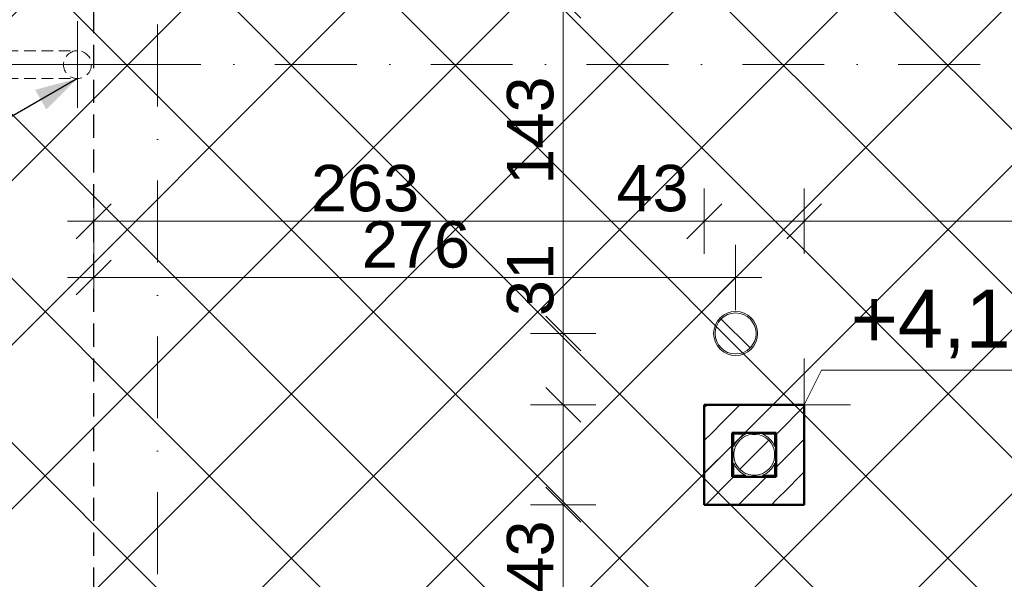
# Model space of a CAD drawing. Header units: centimetres. Extents: x -43488 to -10641, y 2063 to 22960.
# Tile 10 of 72: x -42579 to -42155, y 10209 to 10450. Entities that reach past the tile are written whole.
import ezdxf

# ---------------------------------------------------------------- set-up
doc = ezdxf.new("R2010")
doc.units = ezdxf.units.CM
doc.header["$MEASUREMENT"] = 0
for name, pattern in [('Kreski i kropki', [67.027776, 35.277777, -17.638888, 0, -14.111111]), ('Przerywana BARDZO DROBNA', [7.5, 5, -2.5]), ('Przerywana krótka2', [15, 10, -5])]:
    doc.linetypes.add(name, pattern=pattern)
doc.layers.add('!!!Wymiarowanie', color=7, linetype='Continuous')
for name, color, linetype, lineweight, true_color in [('!!!Wymiarowanie_Nr_pióra__3', 7, 'Continuous', 35, 0xff6500), ('!!!Wymiarowanie_Nr_pióra__6', 7, 'Continuous', 18, 0x3fa3ff), ('!osie_Nr_pióra__6', 7, 'Continuous', 18, 0x3fa3ff), ('!powierzchnie_Nr_pióra__8', 7, 'Continuous', 13, 0x42bda7), ('!wentylacja_Nr_pióra__8', 7, 'Continuous', 13, 0x42bda7), ('@wywietrzaki _Nr_pióra__14', 7, 'Continuous', 18, 0xcc0000), ('_wyposazenie_Nr_pióra__6', 7, 'Continuous', 18, 0x3fa3ff), ('CIENKA_Nr_pióra__4', 7, 'Continuous', 25, 0x31fd59), ('linie pomocnicze_Nr_pióra__6', 7, 'Continuous', 18, 0x3fa3ff), ('Linie_Nr_pióra__6', 7, 'Continuous', 18, 0x3fa3ff), ('Wymiarowanie pionowe_Nr_pióra__6', 7, 'Continuous', 18, 0x3fa3ff), ('Wymiarowanie pionowe_Nr_pióra__8', 7, 'Continuous', 13, 0x42bda7), ('Ściany zewnętrzne_Nr_pióra__7', 7, 'Continuous', 15, 0x9f9fff)]:
    doc.layers.add(name, color=color, linetype=linetype, lineweight=lineweight, true_color=true_color)
doc.layers.add('Ściany zewnętrzne_Nr_pióra__1', color=8, linetype='Continuous', lineweight=50)
doc.styles.add('STYL_AUTOMATYCZNY_1', font='txt')
doc.dimstyles.new('STYL_AUTOMATYCZNY__2', dxfattribs={"dimtxt": 20, "dimasz": 14.25, "dimexe": 0.18, "dimexo": 0.0625, "dimgap": 0, "dimtad": 1, "dimtih": 1, "dimtoh": 1, "dimdec": 0, "dimzin": 0, "dimdsep": 46, "dimtxsty": 'STYL_AUTOMATYCZNY_1', "dimblk": 'ARROWHEAD_6', "dimblk1": 'ARROWHEAD_6', "dimblk2": 'ARROWHEAD_6', "dimcen": 0.09, "dimse1": 1, "dimse2": 1, "dimclrd": 256, "dimclre": 256, "dimclrt": 256, "dimazin": 0, "dimtfac": 1, "dimtdec": 4, "dimtmove": 0, "dimatfit": 3, "dimfxl": 1, "dimtolj": 1, "dimtzin": 0, "dimarcsym": 0})
doc.dimstyles.new('STYL_AUTOMATYCZNY__3', dxfattribs={"dimtxt": 20, "dimasz": 14.25, "dimexe": 0.18, "dimexo": 0.0625, "dimgap": 0, "dimtad": 1, "dimdec": 0, "dimzin": 0, "dimdsep": 46, "dimtxsty": 'STYL_AUTOMATYCZNY_1', "dimblk": 'ARROWHEAD_6', "dimblk1": 'ARROWHEAD_6', "dimblk2": 'ARROWHEAD_6', "dimcen": 0.09, "dimse1": 1, "dimse2": 1, "dimclrd": 256, "dimclre": 256, "dimclrt": 256, "dimazin": 0, "dimtfac": 1, "dimtdec": 4, "dimtmove": 0, "dimatfit": 3, "dimfxl": 1, "dimtolj": 1, "dimtzin": 0, "dimarcsym": 0})
doc.dimstyles.new('STYL_AUTOMATYCZNY__9', dxfattribs={"dimtxt": 0.18, "dimasz": 18.24, "dimexe": 0.18, "dimexo": 0.0625, "dimgap": 0, "dimtad": 0, "dimtih": 1, "dimtoh": 1, "dimdec": 4, "dimzin": 0, "dimdsep": 46, "dimcen": 0.09, "dimadec": 0, "dimazin": 0, "dimtfac": 1, "dimtdec": 4, "dimtmove": 0, "dimatfit": 3, "dimldrblk": 'ARROWHEAD_5', "dimfxl": 1, "dimtolj": 1, "dimtzin": 0, "dimarcsym": 0})
pattern_1 = [(45, (0, 0), (-7.0710678, 7.0710678), [])]

# ---------------------------------------------------------------- blocks, each defined once
blk = doc.blocks.new('*D37')
at = {"layer": '!!!Wymiarowanie_Nr_pióra__3', "color": 30, "linetype": 'Continuous', "lineweight": 35, "true_color": 0xff6500}
for p, q in [((-42918.12, 10843.67), (-42903.12, 10828.67)), ((-42918.12, 9933.67), (-42903.12, 9918.67))]:
    blk.add_line(p, q, dxfattribs=at)
at = {"layer": '!!!Wymiarowanie_Nr_pióra__6', "color": 161, "linetype": 'Continuous', "lineweight": 18, "true_color": 0x3fa3ff}
for p, q in [((-42896.55, 10836.17), (-42924.68, 10836.17)), ((-42910.62, 9926.17), (-42910.62, 10836.17)), ((-42896.55, 9926.17), (-42924.68, 9926.17))]:
    blk.add_line(p, q, dxfattribs=at)
at = {"layer": '!!!Wymiarowanie_Nr_pióra__3', "color": 30, "lineweight": 35, "true_color": 0xff6500, "insert": (-42914.62, 10358.4), "char_height": 20, "attachment_point": 7, "rotation": 90, "style": 'STYL_AUTOMATYCZNY_1'}
blk.add_mtext('\\A1;{\\pql;\\fArial|b0|i0|c238|p38;910}', dxfattribs=at)
blk = doc.blocks.new('ARROWHEAD_6')
at = {"color": 0, "linetype": 'Continuous', "lineweight": 0}
for p, q in [((-0.5, -0.5), (0.5, 0.5)), ((0, 0), (-1, 0))]:
    blk.add_line(p, q, dxfattribs=at)
blk = doc.blocks.new('*D42')
at = {"layer": '!!!Wymiarowanie_Nr_pióra__3', "color": 30, "linetype": 'Continuous', "lineweight": 35, "true_color": 0xff6500}
for p, q in [((-42958.12, 10465.17), (-42943.12, 10450.17)), ((-42958.12, 9026.17), (-42943.12, 9011.17))]:
    blk.add_line(p, q, dxfattribs=at)
at = {"layer": '!!!Wymiarowanie_Nr_pióra__6', "color": 161, "linetype": 'Continuous', "lineweight": 18, "true_color": 0x3fa3ff}
for p, q in [((-42936.55, 10457.67), (-42964.68, 10457.67)), ((-42950.62, 9018.67), (-42950.62, 10457.67)), ((-42936.55, 9018.67), (-42964.68, 9018.67))]:
    blk.add_line(p, q, dxfattribs=at)
at = {"layer": '!!!Wymiarowanie_Nr_pióra__3', "color": 30, "lineweight": 35, "true_color": 0xff6500, "char_height": 20, "attachment_point": 7, "rotation": 90, "style": 'STYL_AUTOMATYCZNY_1'}
for s, insert in [('\\A1;{\\pql;\\fArial|b0|i0|c238|p38;30}', (-42954.62, 10419.81)), ('\\A1;{\\pql;\\fArial|b0|i0|c238|p38;1\xa0439}', (-42954.62, 9688.8))]:
    blk.add_mtext(s, dxfattribs=dict(at, insert=insert))
blk = doc.blocks.new('*D43')
at = {"layer": '!!!Wymiarowanie_Nr_pióra__3', "color": 30, "linetype": 'Continuous', "lineweight": 35, "true_color": 0xff6500}
for p, q in [((-42958.12, 10495.17), (-42943.12, 10480.17)), ((-42958.12, 10465.17), (-42943.12, 10450.17))]:
    blk.add_line(p, q, dxfattribs=at)
at = {"layer": '!!!Wymiarowanie_Nr_pióra__6', "color": 161, "linetype": 'Continuous', "lineweight": 18, "true_color": 0x3fa3ff}
for p, q in [((-42936.55, 10487.67), (-42964.68, 10487.67)), ((-42950.62, 10457.67), (-42950.62, 10487.67)), ((-42936.55, 10457.67), (-42964.68, 10457.67))]:
    blk.add_line(p, q, dxfattribs=at)
blk = doc.blocks.new('*D46')
at = {"layer": '!!!Wymiarowanie_Nr_pióra__3', "color": 30, "linetype": 'Continuous', "lineweight": 35, "true_color": 0xff6500}
for p, q in [((-43023.12, 11356.17), (-43038.12, 11371.17)), ((-43038.12, 8676.17), (-43023.12, 8661.17))]:
    blk.add_line(p, q, dxfattribs=at)
at = {"layer": '!!!Wymiarowanie_Nr_pióra__6', "color": 161, "linetype": 'Continuous', "lineweight": 18, "true_color": 0x3fa3ff}
for p, q in [((-43030.62, 11363.67), (-43030.62, 11374.92)), ((-43016.55, 11363.67), (-43044.68, 11363.67)), ((-43030.62, 8668.67), (-43030.62, 11363.67)), ((-43016.55, 8668.67), (-43044.68, 8668.67)), ((-43030.62, 8657.42), (-43030.62, 8668.67))]:
    blk.add_line(p, q, dxfattribs=at)
at = {"layer": '!!!Wymiarowanie_Nr_pióra__3', "color": 30, "lineweight": 35, "true_color": 0xff6500, "insert": (-43034.62, 9981.98), "char_height": 20, "attachment_point": 7, "rotation": 90, "style": 'STYL_AUTOMATYCZNY_1'}
blk.add_mtext('\\A1;{\\pql;\\fArial|b0|i0|c238|p38;2\xa0695}', dxfattribs=at)
blk = doc.blocks.new('*D76')
at = {"layer": '!!!Wymiarowanie_Nr_pióra__3', "color": 30, "linetype": 'Continuous', "lineweight": 35, "true_color": 0xff6500}
for p, q in [((-42998.12, 10465.17), (-42983.12, 10450.17)), ((-42998.12, 10437.67), (-42983.12, 10422.67))]:
    blk.add_line(p, q, dxfattribs=at)
at = {"layer": '!!!Wymiarowanie_Nr_pióra__6', "color": 161, "linetype": 'Continuous', "lineweight": 18, "true_color": 0x3fa3ff}
for p, q in [((-42976.55, 10457.67), (-43004.68, 10457.67)), ((-42990.62, 10430.17), (-42990.62, 10457.67)), ((-42976.55, 10430.17), (-43004.68, 10430.17))]:
    blk.add_line(p, q, dxfattribs=at)
blk = doc.blocks.new('*D139')
at = {"layer": '!!!Wymiarowanie_Nr_pióra__3', "color": 30, "linetype": 'Continuous', "lineweight": 35, "true_color": 0xff6500}
for p, q in [((-42539.34, 10130.86), (-42554.34, 10115.86)), ((-42276.34, 10130.86), (-42291.34, 10115.86))]:
    blk.add_line(p, q, dxfattribs=at)
at = {"layer": '!!!Wymiarowanie_Nr_pióra__6', "color": 161, "linetype": 'Continuous', "lineweight": 18, "true_color": 0x3fa3ff}
for p, q in [((-42546.84, 10109.3), (-42546.84, 10137.42)), ((-42283.84, 10109.3), (-42283.84, 10137.42)), ((-42558.09, 10123.36), (-42546.84, 10123.36)), ((-42546.84, 10123.36), (-42283.84, 10123.36))]:
    blk.add_line(p, q, dxfattribs=at)
at = {"layer": '!!!Wymiarowanie_Nr_pióra__3', "color": 30, "lineweight": 35, "true_color": 0xff6500, "char_height": 20, "attachment_point": 7, "style": 'STYL_AUTOMATYCZNY_1'}
for s, insert in [('\\A1;{\\pql;\\fArial|b0|i0|c238|p38;263}', (-42453.28, 10127.36)), ('\\A1;{\\pql;\\fArial|b0|i0|c238|p38;43}', (-42321.69, 10127.36))]:
    blk.add_mtext(s, dxfattribs=dict(at, insert=insert))
blk = doc.blocks.new('*D140')
at = {"layer": '!!!Wymiarowanie_Nr_pióra__3', "color": 30, "linetype": 'Continuous', "lineweight": 35, "true_color": 0xff6500}
for p, q in [((-42276.34, 10130.86), (-42291.34, 10115.86)), ((-42233.34, 10130.86), (-42248.34, 10115.86))]:
    blk.add_line(p, q, dxfattribs=at)
at = {"layer": '!!!Wymiarowanie_Nr_pióra__6', "color": 161, "linetype": 'Continuous', "lineweight": 18, "true_color": 0x3fa3ff}
for p, q in [((-42283.84, 10109.3), (-42283.84, 10137.42)), ((-42240.84, 10109.3), (-42240.84, 10137.42)), ((-42283.84, 10123.36), (-42240.84, 10123.36))]:
    blk.add_line(p, q, dxfattribs=at)
blk = doc.blocks.new('*D141')
at = {"layer": '!!!Wymiarowanie_Nr_pióra__3', "color": 30, "linetype": 'Continuous', "lineweight": 35, "true_color": 0xff6500}
for p, q in [((-42233.34, 10130.86), (-42248.34, 10115.86)), ((-42201.69, 10130.86), (-42216.69, 10115.86))]:
    blk.add_line(p, q, dxfattribs=at)
at = {"layer": '!!!Wymiarowanie_Nr_pióra__6', "color": 161, "linetype": 'Continuous', "lineweight": 18, "true_color": 0x3fa3ff}
for p, q in [((-42240.84, 10109.3), (-42240.84, 10137.42)), ((-42209.19, 10109.3), (-42209.19, 10137.42)), ((-42240.84, 10123.36), (-42209.19, 10123.36))]:
    blk.add_line(p, q, dxfattribs=at)
blk = doc.blocks.new('*D159')
at = {"layer": '!!!Wymiarowanie_Nr_pióra__3', "color": 30, "linetype": 'Continuous', "lineweight": 35, "true_color": 0xff6500}
for p, q in [((-42539.34, 9887.9), (-42554.34, 9872.9)), ((-42285.34, 9887.9), (-42300.34, 9872.9))]:
    blk.add_line(p, q, dxfattribs=at)
at = {"layer": '!!!Wymiarowanie_Nr_pióra__6', "color": 161, "linetype": 'Continuous', "lineweight": 18, "true_color": 0x3fa3ff}
for p, q in [((-42546.84, 9866.34), (-42546.84, 9894.46)), ((-42292.84, 9866.34), (-42292.84, 9894.46)), ((-42558.09, 9880.4), (-42546.84, 9880.4)), ((-42546.84, 9880.4), (-42292.84, 9880.4))]:
    blk.add_line(p, q, dxfattribs=at)
at = {"layer": '!!!Wymiarowanie_Nr_pióra__3', "color": 30, "lineweight": 35, "true_color": 0xff6500, "char_height": 20, "attachment_point": 7, "style": 'STYL_AUTOMATYCZNY_1'}
for s, insert in [('\\A1;{\\pql;\\fArial|b0|i0|c238|p38;254}', (-42457.78, 9884.4)), ('\\A1;{\\pql;\\fArial|b0|i0|c238|p38;40}', (-42330.69, 9884.4))]:
    blk.add_mtext(s, dxfattribs=dict(at, insert=insert))
blk = doc.blocks.new('*D170')
at = {"layer": '!!!Wymiarowanie_Nr_pióra__3', "color": 30, "linetype": 'Continuous', "lineweight": 35, "true_color": 0xff6500}
for p, q in [((-42539.34, 10370.22), (-42554.34, 10355.22)), ((-42276.34, 10370.22), (-42291.34, 10355.22))]:
    blk.add_line(p, q, dxfattribs=at)
at = {"layer": '!!!Wymiarowanie_Nr_pióra__6', "color": 161, "linetype": 'Continuous', "lineweight": 18, "true_color": 0x3fa3ff}
for p, q in [((-42546.84, 10348.66), (-42546.84, 10376.79)), ((-42283.84, 10348.66), (-42283.84, 10376.79)), ((-42558.09, 10362.72), (-42546.84, 10362.72)), ((-42546.84, 10362.72), (-42283.84, 10362.72))]:
    blk.add_line(p, q, dxfattribs=at)
at = {"layer": '!!!Wymiarowanie_Nr_pióra__3', "color": 30, "lineweight": 35, "true_color": 0xff6500, "char_height": 20, "attachment_point": 7, "style": 'STYL_AUTOMATYCZNY_1'}
for s, insert in [('\\A1;{\\pql;\\fArial|b0|i0|c238|p38;263}', (-42453.28, 10366.72)), ('\\A1;{\\pql;\\fArial|b0|i0|c238|p38;43}', (-42321.69, 10366.72))]:
    blk.add_mtext(s, dxfattribs=dict(at, insert=insert))
blk = doc.blocks.new('*D171')
at = {"layer": '!!!Wymiarowanie_Nr_pióra__3', "color": 30, "linetype": 'Continuous', "lineweight": 35, "true_color": 0xff6500}
for p, q in [((-42276.34, 10370.22), (-42291.34, 10355.22)), ((-42233.34, 10370.22), (-42248.34, 10355.22))]:
    blk.add_line(p, q, dxfattribs=at)
at = {"layer": '!!!Wymiarowanie_Nr_pióra__6', "color": 161, "linetype": 'Continuous', "lineweight": 18, "true_color": 0x3fa3ff}
for p, q in [((-42283.84, 10348.66), (-42283.84, 10376.79)), ((-42240.84, 10348.66), (-42240.84, 10376.79)), ((-42283.84, 10362.72), (-42240.84, 10362.72))]:
    blk.add_line(p, q, dxfattribs=at)
blk = doc.blocks.new('*D172')
at = {"layer": '!!!Wymiarowanie_Nr_pióra__3', "color": 30, "linetype": 'Continuous', "lineweight": 35, "true_color": 0xff6500}
for p, q in [((-42233.34, 10370.22), (-42248.34, 10355.22)), ((-41237.34, 10370.22), (-41252.34, 10355.22))]:
    blk.add_line(p, q, dxfattribs=at)
at = {"layer": '!!!Wymiarowanie_Nr_pióra__6', "color": 161, "linetype": 'Continuous', "lineweight": 18, "true_color": 0x3fa3ff}
for p, q in [((-42240.84, 10348.66), (-42240.84, 10376.79)), ((-41244.84, 10348.66), (-41244.84, 10376.79)), ((-42240.84, 10362.72), (-41244.84, 10362.72))]:
    blk.add_line(p, q, dxfattribs=at)
at = {"layer": '!!!Wymiarowanie_Nr_pióra__3', "color": 30, "lineweight": 35, "true_color": 0xff6500, "char_height": 20, "attachment_point": 7, "style": 'STYL_AUTOMATYCZNY_1'}
for s, insert in [('\\A1;{\\pql;\\fArial|b0|i0|c238|p38;996}', (-41780.78, 10366.72)), ('\\A1;{\\pql;\\fArial|b0|i0|c238|p38;43}', (-41282.69, 10366.72))]:
    blk.add_mtext(s, dxfattribs=dict(at, insert=insert))
blk = doc.blocks.new('*D183')
at = {"layer": '!!!Wymiarowanie_Nr_pióra__3', "color": 30, "linetype": 'Continuous', "lineweight": 35, "true_color": 0xff6500}
for p, q in [((-42352.09, 10248.17), (-42337.09, 10233.17)), ((-42352.09, 10060.95), (-42337.09, 10045.95))]:
    blk.add_line(p, q, dxfattribs=at)
at = {"layer": '!!!Wymiarowanie_Nr_pióra__6', "color": 161, "linetype": 'Continuous', "lineweight": 18, "true_color": 0x3fa3ff}
for p, q in [((-42330.53, 10240.67), (-42358.65, 10240.67)), ((-42344.59, 10053.45), (-42344.59, 10240.67)), ((-42330.53, 10053.45), (-42358.65, 10053.45))]:
    blk.add_line(p, q, dxfattribs=at)
at = {"layer": '!!!Wymiarowanie_Nr_pióra__3', "color": 30, "lineweight": 35, "true_color": 0xff6500, "char_height": 20, "attachment_point": 7, "rotation": 90, "style": 'STYL_AUTOMATYCZNY_1'}
for s, insert in [('\\A1;{\\pql;\\fArial|b0|i0|c238|p38;43}', (-42348.59, 10202.81)), ('\\A1;{\\pql;\\fArial|b0|i0|c238|p38;187}', (-42348.59, 10109.12))]:
    blk.add_mtext(s, dxfattribs=dict(at, insert=insert))
blk = doc.blocks.new('*D184')
at = {"layer": '!!!Wymiarowanie_Nr_pióra__3', "color": 30, "linetype": 'Continuous', "lineweight": 35, "true_color": 0xff6500}
for p, q in [((-42352.09, 10291.17), (-42337.09, 10276.17)), ((-42352.09, 10248.17), (-42337.09, 10233.17))]:
    blk.add_line(p, q, dxfattribs=at)
at = {"layer": '!!!Wymiarowanie_Nr_pióra__6', "color": 161, "linetype": 'Continuous', "lineweight": 18, "true_color": 0x3fa3ff}
for p, q in [((-42330.53, 10283.67), (-42358.65, 10283.67)), ((-42344.59, 10240.67), (-42344.59, 10283.67)), ((-42330.53, 10240.67), (-42358.65, 10240.67))]:
    blk.add_line(p, q, dxfattribs=at)
blk = doc.blocks.new('*D185')
at = {"layer": '!!!Wymiarowanie_Nr_pióra__3', "color": 30, "linetype": 'Continuous', "lineweight": 35, "true_color": 0xff6500}
for p, q in [((-42352.09, 10321.9), (-42337.09, 10306.9)), ((-42352.09, 10291.17), (-42337.09, 10276.17))]:
    blk.add_line(p, q, dxfattribs=at)
at = {"layer": '!!!Wymiarowanie_Nr_pióra__6', "color": 161, "linetype": 'Continuous', "lineweight": 18, "true_color": 0x3fa3ff}
for p, q in [((-42330.53, 10314.4), (-42358.65, 10314.4)), ((-42344.59, 10283.67), (-42344.59, 10314.4)), ((-42330.53, 10283.67), (-42358.65, 10283.67))]:
    blk.add_line(p, q, dxfattribs=at)
blk = doc.blocks.new('*D186')
at = {"layer": '!!!Wymiarowanie_Nr_pióra__3', "color": 30, "linetype": 'Continuous', "lineweight": 35, "true_color": 0xff6500}
for p, q in [((-42337.09, 10450.17), (-42352.09, 10465.17)), ((-42352.09, 10321.9), (-42337.09, 10306.9))]:
    blk.add_line(p, q, dxfattribs=at)
at = {"layer": '!!!Wymiarowanie_Nr_pióra__6', "color": 161, "linetype": 'Continuous', "lineweight": 18, "true_color": 0x3fa3ff}
for p, q in [((-42344.59, 10457.67), (-42344.59, 10468.92)), ((-42330.53, 10457.67), (-42358.65, 10457.67)), ((-42344.59, 10314.4), (-42344.59, 10457.67)), ((-42330.53, 10314.4), (-42358.65, 10314.4))]:
    blk.add_line(p, q, dxfattribs=at)
at = {"layer": '!!!Wymiarowanie_Nr_pióra__3', "color": 30, "lineweight": 35, "true_color": 0xff6500, "char_height": 20, "attachment_point": 7, "rotation": 90, "style": 'STYL_AUTOMATYCZNY_1'}
for s, insert in [('\\A1;{\\pql;\\fArial|b0|i0|c238|p38;143}', (-42348.59, 10378.44)), ('\\A1;{\\pql;\\fArial|b0|i0|c238|p38;31}', (-42348.59, 10321.9))]:
    blk.add_mtext(s, dxfattribs=dict(at, insert=insert))
blk = doc.blocks.new('*D217')
at = {"layer": '!!!Wymiarowanie_Nr_pióra__3', "color": 30, "linetype": 'Continuous', "lineweight": 35, "true_color": 0xff6500}
for p, q in [((-42539.34, 10346), (-42554.34, 10331)), ((-42277.85, 10331), (-42262.85, 10346))]:
    blk.add_line(p, q, dxfattribs=at)
at = {"layer": '!!!Wymiarowanie_Nr_pióra__6', "color": 161, "linetype": 'Continuous', "lineweight": 18, "true_color": 0x3fa3ff}
for p, q in [((-42546.84, 10324.44), (-42546.84, 10352.57)), ((-42270.35, 10324.44), (-42270.35, 10352.57)), ((-42558.09, 10338.5), (-42546.84, 10338.5)), ((-42546.84, 10338.5), (-42270.35, 10338.5)), ((-42270.35, 10338.5), (-42259.1, 10338.5))]:
    blk.add_line(p, q, dxfattribs=at)
at = {"layer": '!!!Wymiarowanie_Nr_pióra__3', "color": 30, "lineweight": 35, "true_color": 0xff6500, "insert": (-42431.36, 10342.5), "char_height": 20, "attachment_point": 7, "style": 'STYL_AUTOMATYCZNY_1'}
blk.add_mtext('\\A1;{\\pql;\\fArial|b0|i0|c238|p38;276}', dxfattribs=at)
blk = doc.blocks.new('ARROWHEAD_5')
at = {"linetype": 'Continuous', "lineweight": 0}
blk.add_hatch(color=0, dxfattribs=at).paths.add_polyline_path([(-1, 0.2679), (0, 0), (-1, -0.2679)])
at = {"color": 0, "linetype": 'Continuous', "lineweight": 0}
blk.add_line((0, 0), (-1, 0), dxfattribs=at)

msp = doc.modelspace()

# ---------------------------------------------------------------- hatches: boundary and pattern name
at = {"layer": '!powierzchnie_Nr_pióra__8', "linetype": 'Continuous', "lineweight": 13, "true_color": 0x42bda7}
h = msp.add_hatch(dxfattribs=at)
h.set_pattern_fill('bloczki_betonowe__2_', color=135, style=0, pattern_type=2)
h.set_pattern_definition([(45, (0, 0), (-35.35534, 35.35534), []), (135, (0, 0), (35.35534, 35.35534), [])])
h.paths.add_polyline_path([(-41945.34, 10487.67), (-42606.84, 10487.67), (-42606.84, 8988.67), (-41945.34, 8988.67)])
at = {"layer": 'Ściany zewnętrzne_Nr_pióra__7', "linetype": 'Continuous', "lineweight": 15, "true_color": 0x9f9fff}
h = msp.add_hatch(dxfattribs=at)
h.set_pattern_fill('bloczki_ceramiczne', color=161, style=0, pattern_type=2)
h.set_pattern_definition(pattern_1)
h.paths.add_polyline_path([(-42271.84, 10271.67), (-42283.84, 10283.67), (-42283.84, 10271.67)])
h = msp.add_hatch(dxfattribs=at)
h.set_pattern_fill('bloczki_ceramiczne', color=161, style=0, pattern_type=2)
h.set_pattern_definition(pattern_1)
h.paths.add_polyline_path([(-42283.84, 10283.67), (-42271.84, 10271.67), (-42271.84, 10283.67)])
h = msp.add_hatch(dxfattribs=at)
h.set_pattern_fill('bloczki_ceramiczne', color=161, style=0, pattern_type=2)
h.set_pattern_definition(pattern_1)
h.paths.add_polyline_path([(-42252.84, 10283.67), (-42271.84, 10283.67), (-42271.84, 10271.67), (-42252.84, 10271.67)])
h = msp.add_hatch(dxfattribs=at)
h.set_pattern_fill('bloczki_ceramiczne', color=161, style=0, pattern_type=2)
h.set_pattern_definition(pattern_1)
h.paths.add_polyline_path([(-42252.84, 10271.67), (-42240.84, 10271.67), (-42240.84, 10283.67)])
h = msp.add_hatch(dxfattribs=at)
h.set_pattern_fill('bloczki_ceramiczne', color=161, style=0, pattern_type=2)
h.set_pattern_definition(pattern_1)
h.paths.add_polyline_path([(-42252.84, 10283.67), (-42252.84, 10271.67), (-42240.84, 10283.67)])
h = msp.add_hatch(dxfattribs=at)
h.set_pattern_fill('bloczki_ceramiczne', color=161, style=0, pattern_type=2)
h.set_pattern_definition(pattern_1)
h.paths.add_polyline_path([(-42271.84, 10252.67), (-42271.84, 10271.67), (-42283.84, 10271.67), (-42283.84, 10252.67)])
h = msp.add_hatch(dxfattribs=at)
h.set_pattern_fill('bloczki_ceramiczne', color=161, style=0, pattern_type=2)
h.set_pattern_definition(pattern_1)
h.paths.add_polyline_path([(-42240.84, 10252.67), (-42240.84, 10271.67), (-42252.84, 10271.67), (-42252.84, 10252.67)])
h = msp.add_hatch(dxfattribs=at)
h.set_pattern_fill('bloczki_ceramiczne', color=161, style=0, pattern_type=2)
h.set_pattern_definition(pattern_1)
h.paths.add_polyline_path([(-42271.84, 10252.67), (-42283.84, 10240.67), (-42271.84, 10240.67)])
h = msp.add_hatch(dxfattribs=at)
h.set_pattern_fill('bloczki_ceramiczne', color=161, style=0, pattern_type=2)
h.set_pattern_definition(pattern_1)
h.paths.add_polyline_path([(-42283.84, 10252.67), (-42283.84, 10240.67), (-42271.84, 10252.67)])
h = msp.add_hatch(dxfattribs=at)
h.set_pattern_fill('bloczki_ceramiczne', color=161, style=0, pattern_type=2)
h.set_pattern_definition(pattern_1)
h.paths.add_polyline_path([(-42252.84, 10252.67), (-42271.84, 10252.67), (-42271.84, 10240.67), (-42252.84, 10240.67)])
h = msp.add_hatch(dxfattribs=at)
h.set_pattern_fill('bloczki_ceramiczne', color=161, style=0, pattern_type=2)
h.set_pattern_definition(pattern_1)
h.paths.add_polyline_path([(-42252.84, 10240.67), (-42240.84, 10240.67), (-42252.84, 10252.67)])
h = msp.add_hatch(dxfattribs=at)
h.set_pattern_fill('bloczki_ceramiczne', color=161, style=0, pattern_type=2)
h.set_pattern_definition(pattern_1)
h.paths.add_polyline_path([(-42240.84, 10252.67), (-42252.84, 10252.67), (-42240.84, 10240.67)])

# ---------------------------------------------------------------- linework, layer by layer
at = {"layer": '!osie_Nr_pióra__6', "color": 161, "linetype": 'Kreski i kropki', "lineweight": 18, "true_color": 0x3fa3ff}
for p, q in [((-42519.34, 8331.18), (-42519.34, 11713.59)), ((-41963.63, 10430.17), (-43101.19, 10430.17))]:
    msp.add_line(p, q, dxfattribs=at)
at = {"layer": '!wentylacja_Nr_pióra__8', "color": 135, "linetype": 'Continuous', "lineweight": 13, "true_color": 0x42bda7}
for p, q in [((-42271.84, 10252.67), (-42271.84, 10271.67)), ((-42271.84, 10271.67), (-42252.84, 10271.67)), ((-42271.14, 10270.99), (-42271.14, 10265.8)), ((-42265.97, 10270.99), (-42271.14, 10270.99)), ((-42270.8, 10266.59), (-42269.86, 10268.04)), ((-42269.86, 10268.04), (-42268.68, 10269.3)), ((-42268.58, 10268.41), (-42269.57, 10267.23)), ((-42268.68, 10269.3), (-42267.29, 10270.34)), ((-42267.4, 10269.4), (-42268.58, 10268.41)), ((-42268.58, 10255.92), (-42256.1, 10268.42)), ((-42266.07, 10270.17), (-42267.4, 10269.4)), ((-42267.29, 10270.34), (-42265.97, 10270.99)), ((-42264.62, 10270.7), (-42266.07, 10270.17)), ((-42263.11, 10270.97), (-42264.62, 10270.7)), ((-42261.57, 10270.97), (-42263.11, 10270.97)), ((-42260.05, 10270.7), (-42261.57, 10270.97)), ((-42258.6, 10270.17), (-42260.05, 10270.7)), ((-42253.54, 10270.99), (-42258.71, 10270.99)), ((-42258.71, 10270.99), (-42257.92, 10270.65)), ((-42257.27, 10269.4), (-42258.6, 10270.17)), ((-42257.92, 10270.65), (-42256.47, 10269.7)), ((-42256.09, 10268.41), (-42257.27, 10269.4)), ((-42256.47, 10269.7), (-42255.22, 10268.51)), ((-42255.1, 10267.23), (-42256.09, 10268.41)), ((-42255.22, 10268.51), (-42254.18, 10267.13)), ((-42253.54, 10265.8), (-42253.54, 10270.99)), ((-42252.84, 10271.67), (-42252.84, 10252.67)), ((-42271.14, 10265.8), (-42270.8, 10266.59)), ((-42270.87, 10264.45), (-42271.14, 10262.94)), ((-42270.34, 10265.9), (-42270.87, 10264.45)), ((-42269.57, 10267.23), (-42270.34, 10265.9)), ((-42254.33, 10265.9), (-42255.1, 10267.23)), ((-42253.81, 10264.45), (-42254.33, 10265.9)), ((-42254.18, 10267.13), (-42253.54, 10265.8)), ((-42253.54, 10262.94), (-42253.81, 10264.45)), ((-42271.14, 10262.94), (-42271.14, 10261.4)), ((-42271.14, 10261.4), (-42270.87, 10259.88)), ((-42270.87, 10259.88), (-42270.34, 10258.43)), ((-42254.33, 10258.43), (-42253.81, 10259.88)), ((-42253.81, 10259.88), (-42253.54, 10261.4)), ((-42253.54, 10261.4), (-42253.54, 10262.94)), ((-42271.14, 10258.54), (-42271.14, 10253.35)), ((-42270.49, 10257.21), (-42271.14, 10258.54)), ((-42269.46, 10255.82), (-42270.49, 10257.21)), ((-42270.34, 10258.43), (-42269.57, 10257.1)), ((-42269.57, 10257.1), (-42268.58, 10255.92)), ((-42268.2, 10254.64), (-42269.46, 10255.82)), ((-42268.58, 10255.92), (-42267.4, 10254.93)), ((-42256, 10255.04), (-42257.38, 10254)), ((-42257.27, 10254.93), (-42256.09, 10255.92)), ((-42256.09, 10255.92), (-42255.1, 10257.1)), ((-42254.82, 10256.3), (-42256, 10255.04)), ((-42255.1, 10257.1), (-42254.33, 10258.43)), ((-42253.88, 10257.74), (-42254.82, 10256.3)), ((-42253.54, 10258.54), (-42253.88, 10257.74)), ((-42253.54, 10253.35), (-42253.54, 10258.54)), ((-42252.84, 10252.67), (-42271.84, 10252.67)), ((-42271.14, 10253.35), (-42265.97, 10253.35)), ((-42266.76, 10253.69), (-42268.2, 10254.64)), ((-42267.4, 10254.93), (-42266.07, 10254.16)), ((-42265.97, 10253.35), (-42266.76, 10253.69)), ((-42266.07, 10254.16), (-42264.62, 10253.64)), ((-42264.62, 10253.64), (-42263.11, 10253.37)), ((-42263.11, 10253.37), (-42261.57, 10253.37)), ((-42261.57, 10253.37), (-42260.05, 10253.64)), ((-42260.05, 10253.64), (-42258.6, 10254.16)), ((-42257.38, 10254), (-42258.71, 10253.35)), ((-42258.71, 10253.35), (-42253.54, 10253.35)), ((-42258.6, 10254.16), (-42257.27, 10254.93))]:
    msp.add_line(p, q, dxfattribs=at)
at = {"layer": '@wywietrzaki _Nr_pióra__14', "color": 12, "linetype": 'Continuous', "lineweight": 18, "true_color": 0xcc0000}
msp.add_line((-42264.12, 10308.16), (-42276.59, 10320.63), dxfattribs=at)
for radius in [9.47, 8.82]:
    msp.add_circle((-42270.35, 10314.4), radius, dxfattribs=at)
at = {"layer": 'CIENKA_Nr_pióra__4', "color": 100, "linetype": 'Przerywana krótka2', "lineweight": 25, "true_color": 0x31fd59}
msp.add_line((-42546.84, 9018.67), (-42546.84, 10457.67), dxfattribs=at)
at = {"layer": 'linie pomocnicze_Nr_pióra__6', "color": 161, "linetype": 'Przerywana BARDZO DROBNA', "lineweight": 18, "true_color": 0x3fa3ff}
for p, q in [((-42614.34, 10436.17), (-42553.84, 10436.17)), ((-42614.34, 10424.17), (-42553.84, 10424.17))]:
    msp.add_line(p, q, dxfattribs=at)
msp.add_circle((-42553.84, 10430.17), 6, dxfattribs=at)
at = {"layer": 'Linie_Nr_pióra__6', "color": 161, "linetype": 'Continuous', "lineweight": 18, "true_color": 0x3fa3ff}
for p, q in [((-42553.84, 10448.85), (-42553.84, 10411.49)), ((-42572.52, 10430.17), (-42535.16, 10430.17))]:
    msp.add_line(p, q, dxfattribs=at)
at = {"layer": 'Wymiarowanie pionowe_Nr_pióra__6', "color": 161, "linetype": 'Continuous', "lineweight": 18, "true_color": 0x3fa3ff}
for p, q in [((-42240.84, 10263.67), (-42240.84, 10303.67)), ((-42240.84, 10283.67), (-42233.34, 10298.67)), ((-42233.34, 10298.67), (-42121.71, 10298.67)), ((-42260.84, 10283.67), (-42220.84, 10283.67))]:
    msp.add_line(p, q, dxfattribs=at)
at = {"layer": 'Ściany zewnętrzne_Nr_pióra__1', "color": 8, "linetype": 'Continuous', "lineweight": 50, "flags": 128}
for points in [[(-42283.84, 10283.67), (-42283.84, 10271.67)], [(-42240.84, 10283.67), (-42283.84, 10283.67)], [(-42240.84, 10283.67), (-42240.84, 10271.67)], [(-42283.84, 10271.67), (-42283.84, 10240.67)], [(-42271.84, 10271.67), (-42252.84, 10271.67)], [(-42271.84, 10252.67), (-42271.84, 10271.67)], [(-42252.84, 10271.67), (-42252.84, 10252.67)], [(-42240.84, 10240.67), (-42240.84, 10271.67)], [(-42252.84, 10252.67), (-42271.84, 10252.67)], [(-42283.84, 10240.67), (-42271.84, 10240.67)], [(-42271.84, 10240.67), (-42252.84, 10240.67)], [(-42240.84, 10240.67), (-42252.84, 10240.67)]]:
    msp.add_lwpolyline(points, dxfattribs=at)

# ---------------------------------------------------------------- texts
at = {"layer": 'Wymiarowanie pionowe_Nr_pióra__8', "color": 135, "lineweight": 13, "true_color": 0x42bda7, "insert": (-42220.84, 10303.67), "char_height": 25, "attachment_point": 7, "style": 'STYL_AUTOMATYCZNY_1'}
msp.add_mtext('\\A1;{\\pql;\\fArial|b0|i0|c238|p38;+4,18}', dxfattribs=at)

# ---------------------------------------------------------------- dimensions: what is measured, and where the dimension line sits
at = {"layer": '!!!Wymiarowanie', "color": 161, "linetype": 'Continuous', "lineweight": 18, "true_color": 0x3fa3ff}
for base, p1, p2, picture, middle in [((-43030.62, 11363.67), (-42172.84, 8668.67), (-42172.84, 11363.67), '*D46', (-43044.62, 10016.33)), ((-42910.62, 10836.17), (-41557.48, 9926.17), (-41645.34, 10836.17), '*D37', (-42924.62, 10381.27)), ((-42950.62, 10487.67), (-42072.84, 10457.67), (-42606.84, 10487.67), '*D43', (-42964.62, 10435.06)), ((-42344.59, 10457.67), (-42270.35, 10314.4), (-42546.84, 10457.67), '*D186', (-42358.59, 10401.31)), ((-42950.62, 10457.67), (-42546.84, 9018.67), (-42072.84, 10457.67), '*D42', (-42964.62, 9723.15)), ((-42990.61641747, 10457.66792115), (-42633.01861237, 10430.16792115), (-42172.83832779, 10457.66792115), '*D76', (-43004.61641753, 10407.56062207)), ((-42344.59, 10314.4), (-42283.84, 10283.67), (-42270.35, 10314.4), '*D185', (-42358.59, 10337.14)), ((-42344.59, 10283.67), (-42283.84, 10240.67), (-42283.84, 10283.67), '*D184', (-42358.59, 10218.06)), ((-42344.59, 10240.67), (-42209.19, 10053.45), (-42283.84, 10240.67), '*D183', (-42358.59, 10131.99))]:
    dim = msp.add_linear_dim(base=base, p1=p1, p2=p2, angle=90, dimstyle='STYL_AUTOMATYCZNY__3', dxfattribs=at)
    dim.commit()
    dim.dimension.update_dxf_attribs({"geometry": picture, "text_midpoint": middle, "dimtype": 160, "text_rotation": 90})
for base, p1, p2, picture, middle in [((-42283.84, 10123.36), (-42546.84, 10457.67), (-42283.84, 10240.67), '*D139', (-42430.41, 10137.36)), ((-42292.84, 9880.4), (-42546.84, 10457.67), (-42292.84, 9913.05), '*D159', (-42434.91, 9894.4)), ((-42283.84, 10362.72), (-42546.84, 10457.67), (-42283.84, 10283.67), '*D170', (-42430.41, 10376.72)), ((-42270.35, 10338.5), (-42546.84, 10457.67), (-42270.35, 10314.4), '*D217', (-42408.49, 10352.5)), ((-41244.84, 10362.72), (-42240.84, 10283.67), (-41244.84, 10395.67), '*D172', (-41757.91, 10376.72)), ((-42240.84, 10362.72), (-42283.84, 10283.67), (-42240.84, 10283.67), '*D171', (-42306.45, 10376.72)), ((-42240.84, 10123.36), (-42283.84, 10240.67), (-42240.84, 10240.67), '*D140', (-42306.45, 10137.36)), ((-42209.19, 10123.36), (-42240.84, 10240.67), (-42209.19, 10053.45), '*D141', (-42186.44, 10137.36))]:
    dim = msp.add_linear_dim(base=base, p1=p1, p2=p2, dimstyle='STYL_AUTOMATYCZNY__2', dxfattribs=at)
    dim.commit()
    dim.dimension.update_dxf_attribs({"geometry": picture, "text_midpoint": middle, "dimtype": 160})

# ---------------------------------------------------------------- leaders
at = {"layer": '_wyposazenie_Nr_pióra__6', "color": 161, "linetype": 'Continuous', "lineweight": 18, "true_color": 0x3fa3ff, "annotation_type": 0, "has_hookline": 1, "hookline_direction": 1, "text_width": 131.99}
msp.add_leader([(-42553.84, 10424.17), (-42607.93, 10393.12), (-42677.2, 10393.12)], dimstyle='STYL_AUTOMATYCZNY__9', dxfattribs=at)

doc.saveas('drawing.dxf')
